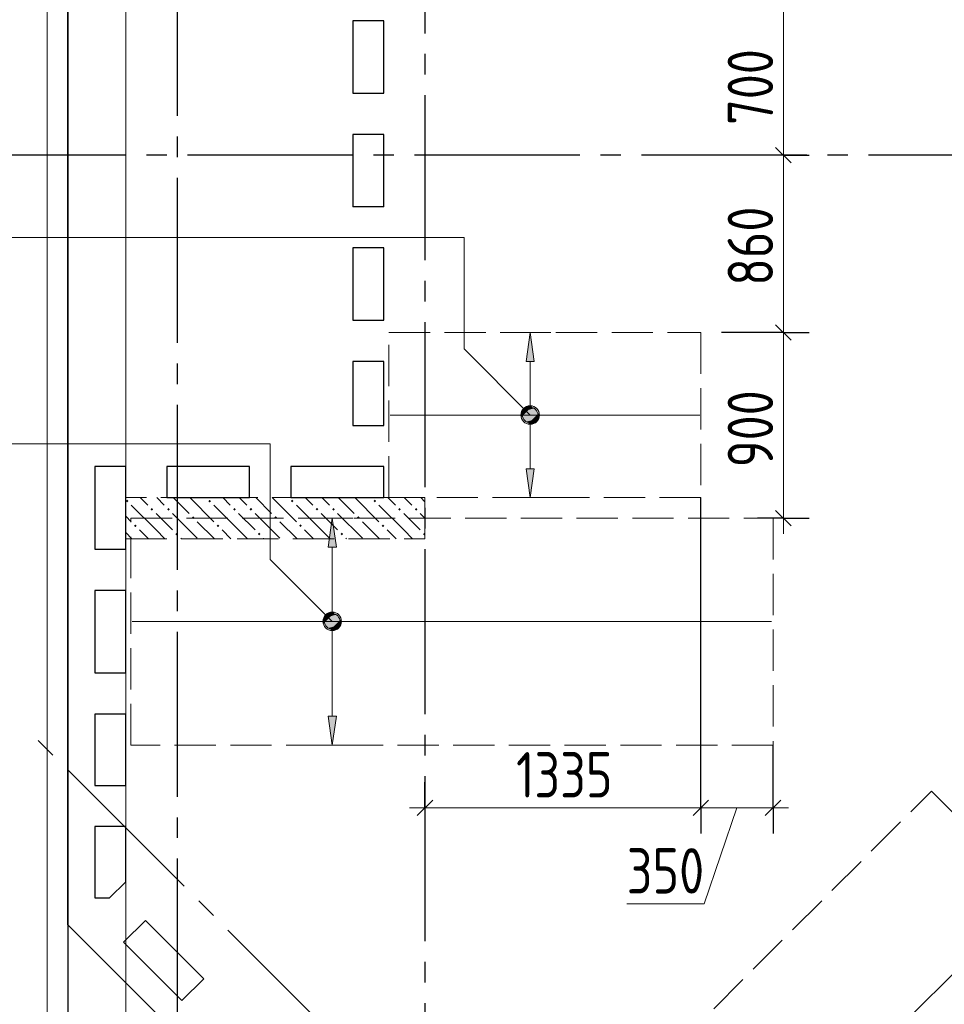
# Model space of a CAD drawing. Header units: millimetres. Extents: x 0 to 43617, y 0 to 59400.
# Tile 6 of 31: x 7160 to 11641, y 20414 to 25186. Entities that reach past the tile are written whole.
import ezdxf

# ---------------------------------------------------------------- set-up
doc = ezdxf.new("R2010")
doc.units = ezdxf.units.MM
doc.linetypes.add('______2', pattern=[270, 200, -70])
doc.linetypes.add('______5', pattern=[1100, 800, -100, 100, -100])
for name, color, linetype, lineweight in [('Standard', 7, 'Continuous', 25), ('ДОП Верх по У', 7, 'Continuous', 25), ('ЖБ Пилон', 180, 'Continuous', 25), ('Оси', 40, '______5', 18), ('Позиционная метка номер позиции', 7, 'Continuous', 13), ('Примечания', 7, 'Continuous', 25)]:
    doc.layers.add(name, color=color, linetype=linetype, lineweight=lineweight)
doc.layers.add('ЖБ Перекрытие верхний уровень', color=7, linetype='Continuous', lineweight=25, true_color=0xe0e0ff)
doc.styles.add('GOST 2.304-81', font='txt')

msp = doc.modelspace()

# ---------------------------------------------------------------- hatches: boundary and pattern name
at = {"layer": 'ДОП Верх по У', "linetype": 'Continuous', "lineweight": 13, "transparency": 33554687}
for points in [[(9653.99169921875, 23530.02319335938), (9634.002685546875, 23670.01953125), (9614.00146484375, 23530.02319335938)], [(9601.739501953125, 23288.76342773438), (9666.24755859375, 23288.76342773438), (9652.752685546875, 23302.26440429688)], [(9601.739501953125, 23288.76342773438), (9652.752685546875, 23302.26440429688), (9615.240478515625, 23302.26440429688)], [(9615.240478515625, 23302.26440429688), (9652.752685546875, 23302.26440429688), (9634.002685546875, 23307.51342773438)], [(9596.490478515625, 23270.01953125), (9671.49658203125, 23270.01953125), (9666.24755859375, 23288.76342773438)], [(9596.490478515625, 23270.01953125), (9666.24755859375, 23288.76342773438), (9601.739501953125, 23288.76342773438)], [(9601.739501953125, 23251.26953125), (9671.49658203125, 23270.01953125), (9596.490478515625, 23270.01953125)], [(9601.739501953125, 23251.26953125), (9666.24755859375, 23251.26953125), (9671.49658203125, 23270.01953125)], [(9615.240478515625, 23237.7685546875), (9666.24755859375, 23251.26953125), (9601.739501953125, 23251.26953125)], [(9615.240478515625, 23237.7685546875), (9652.752685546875, 23237.7685546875), (9666.24755859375, 23251.26953125)], [(9652.752685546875, 23237.7685546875), (9615.240478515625, 23237.7685546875), (9634.002685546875, 23232.51953125)], [(8694.744873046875, 22630.02319335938), (8674.74365234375, 22770.01953125), (8654.736328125, 22630.02319335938)], [(8637.24365234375, 22270.01953125), (8712.237548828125, 22270.01953125), (8706.988525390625, 22288.76342773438)], [(8637.24365234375, 22270.01953125), (8706.988525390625, 22288.76342773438), (8642.49267578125, 22288.76342773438)], [(8642.49267578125, 22288.76342773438), (8706.988525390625, 22288.76342773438), (8693.487548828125, 22302.26440429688)], [(8642.49267578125, 22288.76342773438), (8693.487548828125, 22302.26440429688), (8655.99365234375, 22302.26440429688)], [(8655.99365234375, 22302.26440429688), (8693.487548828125, 22302.26440429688), (8674.74365234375, 22307.51342773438)], [(8642.49267578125, 22251.26953125), (8712.237548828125, 22270.01953125), (8637.24365234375, 22270.01953125)], [(8642.49267578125, 22251.26953125), (8706.988525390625, 22251.26953125), (8712.237548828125, 22270.01953125)], [(8655.99365234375, 22237.7685546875), (8706.988525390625, 22251.26953125), (8642.49267578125, 22251.26953125)], [(8655.99365234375, 22237.7685546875), (8693.487548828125, 22237.7685546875), (8706.988525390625, 22251.26953125)], [(8693.487548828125, 22237.7685546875), (8655.99365234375, 22237.7685546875), (8674.74365234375, 22232.51953125)]]:
    msp.add_hatch(color=7, dxfattribs=at).paths.add_polyline_path(points)
for points in [[(9653.99169921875, 23010.02197265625), (9634.002685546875, 22870.01953125), (9614.00146484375, 23010.02197265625)], [(8694.744873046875, 21810.02197265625), (8674.74365234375, 21670.01953125), (8654.736328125, 21810.02197265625)]]:
    msp.add_hatch(color=7, dxfattribs=at).paths.add_polyline_path(points, flags=16)
at = {"layer": 'ЖБ Пилон', "linetype": 'Continuous', "lineweight": 18, "transparency": 33554687}
for points in [[(7674.45068359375, 22853.13110351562), (7680.950927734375, 22859.63134765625), (7687.451171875, 22853.13110351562), (7680.950927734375, 22846.64306640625)], [(7794.451904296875, 22813.14086914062), (7800.9521484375, 22819.64111328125), (7807.452392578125, 22813.14086914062), (7800.9521484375, 22806.63452148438)], [(7874.45068359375, 22813.14086914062), (7880.950927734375, 22819.64111328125), (7887.451171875, 22813.14086914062), (7880.950927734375, 22806.63452148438)], [(8074.45068359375, 22853.13110351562), (8080.950927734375, 22859.63134765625), (8087.451171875, 22853.13110351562), (8080.950927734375, 22846.64306640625)], [(8194.451904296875, 22813.14086914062), (8200.9521484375, 22819.64111328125), (8207.452392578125, 22813.14086914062), (8200.9521484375, 22806.63452148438)], [(8274.45068359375, 22813.14086914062), (8280.950927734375, 22819.64111328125), (8287.451171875, 22813.14086914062), (8280.950927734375, 22806.63452148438)], [(8474.45068359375, 22853.13110351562), (8480.950927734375, 22859.63134765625), (8487.451171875, 22853.13110351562), (8480.950927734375, 22846.64306640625)], [(8594.451904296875, 22813.14086914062), (8600.9521484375, 22819.64111328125), (8607.452392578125, 22813.14086914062), (8600.9521484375, 22806.63452148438)], [(8674.45068359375, 22813.14086914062), (8680.950927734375, 22819.64111328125), (8687.451171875, 22813.14086914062), (8680.950927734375, 22806.63452148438)], [(8874.45068359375, 22853.13110351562), (8880.950927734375, 22859.63134765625), (8887.451171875, 22853.13110351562), (8880.950927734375, 22846.64306640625)], [(8994.451904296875, 22813.14086914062), (9000.9521484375, 22819.64111328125), (9007.452392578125, 22813.14086914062), (9000.9521484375, 22806.63452148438)], [(9074.45068359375, 22813.14086914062), (9080.950927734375, 22819.64111328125), (9087.451171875, 22813.14086914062), (9080.950927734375, 22806.63452148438)], [(7994.451904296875, 22773.13232421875), (8000.9521484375, 22779.638671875), (8007.452392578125, 22773.13232421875), (8000.9521484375, 22766.63208007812)], [(8394.451904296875, 22773.13232421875), (8400.9521484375, 22779.638671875), (8407.452392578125, 22773.13232421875), (8400.9521484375, 22766.63208007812)], [(8794.451904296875, 22773.13232421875), (8800.9521484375, 22779.638671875), (8807.452392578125, 22773.13232421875), (8800.9521484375, 22766.63208007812)], [(7714.453125, 22733.14208984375), (7720.953369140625, 22739.64233398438), (7727.45361328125, 22733.14208984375), (7720.953369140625, 22726.6357421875)], [(8114.453125, 22733.14208984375), (8120.953369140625, 22739.64233398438), (8127.45361328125, 22733.14208984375), (8120.953369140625, 22726.6357421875)], [(8514.453125, 22733.14208984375), (8520.953369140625, 22739.64233398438), (8527.45361328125, 22733.14208984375), (8520.953369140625, 22726.6357421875)], [(8914.453125, 22733.14208984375), (8920.953369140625, 22739.64233398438), (8927.45361328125, 22733.14208984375), (8920.953369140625, 22726.6357421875)], [(7914.453125, 22693.13354492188), (7920.953369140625, 22699.63989257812), (7927.45361328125, 22693.13354492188), (7920.953369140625, 22686.63330078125)], [(8314.453125, 22693.13354492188), (8320.953369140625, 22699.63989257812), (8327.45361328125, 22693.13354492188), (8320.953369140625, 22686.63330078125)], [(8714.453125, 22693.13354492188), (8720.953369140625, 22699.63989257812), (8727.45361328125, 22693.13354492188), (8720.953369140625, 22686.63330078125)], [(9114.453125, 22693.13354492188), (9120.953369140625, 22699.63989257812), (9123.9990234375, 22696.59137851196), (9123.9990234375, 22689.67895507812), (9120.953369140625, 22686.63330078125)]]:
    msp.add_hatch(color=7, dxfattribs=at).paths.add_polyline_path(points, flags=16)
at = {"layer": 'Позиционная метка номер позиции', "linetype": 'Continuous', "lineweight": 13, "transparency": 33554687}
for points in [[(9602.178955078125, 23238.20190429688), (9645.44677734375, 23313.29956054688), (9590.716552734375, 23258.5693359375)], [(9590.716552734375, 23258.5693359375), (9645.44677734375, 23313.29956054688), (9622.540283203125, 23313.29956054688)], [(9590.716552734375, 23258.5693359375), (9622.540283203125, 23313.29956054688), (9590.716552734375, 23281.47583007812)], [(9590.716552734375, 23281.47583007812), (9622.540283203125, 23313.29956054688), (9602.178955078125, 23301.84326171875)], [(9602.178955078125, 23238.20190429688), (9665.814208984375, 23301.84326171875), (9645.44677734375, 23313.29956054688)], [(9622.540283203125, 23226.74560546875), (9665.814208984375, 23301.84326171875), (9602.178955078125, 23238.20190429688)], [(9622.540283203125, 23226.74560546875), (9677.2705078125, 23281.47583007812), (9665.814208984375, 23301.84326171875)], [(9645.44677734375, 23226.74560546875), (9677.2705078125, 23281.47583007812), (9622.540283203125, 23226.74560546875)], [(9645.44677734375, 23226.74560546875), (9677.2705078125, 23258.5693359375), (9677.2705078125, 23281.47583007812)], [(9677.2705078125, 23258.5693359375), (9645.44677734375, 23226.74560546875), (9665.814208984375, 23238.20190429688)], [(8642.919921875, 22238.20190429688), (8686.199951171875, 22313.29956054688), (8631.4697265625, 22258.5693359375)], [(8631.4697265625, 22258.5693359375), (8686.199951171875, 22313.29956054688), (8663.28125, 22313.29956054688)], [(8631.4697265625, 22258.5693359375), (8663.28125, 22313.29956054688), (8631.4697265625, 22281.47583007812)], [(8631.4697265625, 22281.47583007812), (8663.28125, 22313.29956054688), (8642.919921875, 22301.84326171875)], [(8642.919921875, 22238.20190429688), (8706.5673828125, 22301.84326171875), (8686.199951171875, 22313.29956054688)], [(8663.28125, 22226.74560546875), (8706.5673828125, 22301.84326171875), (8642.919921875, 22238.20190429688)], [(8663.28125, 22226.74560546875), (8718.011474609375, 22281.47583007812), (8706.5673828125, 22301.84326171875)], [(8686.199951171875, 22226.74560546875), (8718.011474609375, 22281.47583007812), (8663.28125, 22226.74560546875)], [(8686.199951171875, 22226.74560546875), (8718.011474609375, 22258.5693359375), (8718.011474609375, 22281.47583007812)], [(8718.011474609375, 22258.5693359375), (8686.199951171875, 22226.74560546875), (8706.5673828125, 22238.20190429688)]]:
    msp.add_hatch(color=7, dxfattribs=at).paths.add_polyline_path(points)

# ---------------------------------------------------------------- linework, layer by layer
at = {"layer": 'Standard', "color": 7, "linetype": 'Continuous', "lineweight": 25, "transparency": 33554687}
for p, q in [((7393.994140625, 20799.57275390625), (7393.994140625, 28680.01708984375)), ((8773.992919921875, 25180.01708984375), (8773.992919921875, 24830.02319335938)), ((8923.9990234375, 25180.01708984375), (8773.992919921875, 25180.01708984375)), ((8923.9990234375, 24830.02319335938), (8923.9990234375, 25180.01708984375)), ((8773.992919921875, 24830.02319335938), (8923.9990234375, 24830.02319335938)), ((8773.992919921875, 24630.02319335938), (8773.992919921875, 24280.01708984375)), ((8923.9990234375, 24630.02319335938), (8773.992919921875, 24630.02319335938)), ((8923.9990234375, 24280.01708984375), (8923.9990234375, 24630.02319335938)), ((10823.49243164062, 24567.52319335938), (10898.49853515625, 24492.52319335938)), ((8773.992919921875, 24280.01708984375), (8923.9990234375, 24280.01708984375)), ((8773.992919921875, 24080.01708984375), (8773.992919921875, 23730.02319335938)), ((8923.9990234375, 24080.01708984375), (8773.992919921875, 24080.01708984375)), ((8923.9990234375, 23730.02319335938), (8923.9990234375, 24080.01708984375)), ((8773.992919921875, 23730.02319335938), (8923.9990234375, 23730.02319335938)), ((10823.49243164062, 23707.51342773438), (10898.49853515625, 23632.51953125)), ((8773.992919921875, 23530.02319335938), (8773.992919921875, 23220.01953125)), ((8923.9990234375, 23530.02319335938), (8773.992919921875, 23530.02319335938)), ((8923.9990234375, 23220.01953125), (8923.9990234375, 23530.02319335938)), ((8773.992919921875, 23220.01953125), (8923.9990234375, 23220.01953125)), ((7523.9990234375, 23020.01953125), (7523.9990234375, 22620.01953125)), ((7673.992919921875, 23020.01953125), (7523.9990234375, 23020.01953125)), ((7673.992919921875, 22620.01953125), (7673.992919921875, 23020.01953125)), ((7873.992919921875, 23020.01953125), (7873.992919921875, 22870.01953125)), ((8273.992919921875, 23020.01953125), (7873.992919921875, 23020.01953125)), ((8273.992919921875, 22870.01953125), (8273.992919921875, 23020.01953125)), ((8473.992919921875, 23020.01953125), (8473.992919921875, 22870.01953125)), ((8923.9990234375, 23020.01953125), (8473.992919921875, 23020.01953125)), ((8923.9990234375, 22870.01953125), (8923.9990234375, 23020.01953125)), ((7873.992919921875, 22870.01953125), (8273.992919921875, 22870.01953125)), ((8473.992919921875, 22870.01953125), (8923.9990234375, 22870.01953125)), ((10823.49243164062, 22807.51342773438), (10898.49853515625, 22732.51953125)), ((7523.9990234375, 22620.01953125), (7673.992919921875, 22620.01953125)), ((7523.9990234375, 22420.01953125), (7523.9990234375, 22020.01953125)), ((7673.992919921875, 22420.01953125), (7523.9990234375, 22420.01953125)), ((7673.992919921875, 22020.01953125), (7673.992919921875, 22420.01953125)), ((7523.9990234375, 22020.01953125), (7673.992919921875, 22020.01953125)), ((7523.9990234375, 21820.01953125), (7523.9990234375, 21475.01831054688)), ((7673.992919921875, 21820.01953125), (7523.9990234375, 21820.01953125)), ((7673.992919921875, 21475.01831054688), (7673.992919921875, 21820.01953125)), ((7523.9990234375, 21475.01831054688), (7673.992919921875, 21475.01831054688)), ((9086.4990234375, 21328.75366210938), (9161.4990234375, 21403.74755859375)), ((10423.49243164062, 21328.75366210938), (10498.49853515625, 21403.74755859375)), ((10773.49853515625, 21328.75366210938), (10848.49243164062, 21403.74755859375)), ((7523.9990234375, 21275.01831054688), (7523.9990234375, 20930.02319335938)), ((7673.992919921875, 21275.01831054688), (7523.9990234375, 21275.01831054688)), ((7673.992919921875, 21008.24584960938), (7673.992919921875, 21275.01831054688)), ((7595.770263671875, 20930.02319335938), (7673.992919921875, 21008.24584960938)), ((7523.9990234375, 20930.02319335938), (7595.770263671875, 20930.02319335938)), ((7769.073486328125, 20820.4833984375), (7663.006591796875, 20714.41650390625)), ((8051.91650390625, 20537.63427734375), (7769.073486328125, 20820.4833984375)), ((18093.5546875, 10100.01831054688), (7393.994140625, 20799.57275390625)), ((7663.006591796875, 20714.41650390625), (7945.849609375, 20431.5673828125)), ((7945.849609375, 20431.5673828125), (8051.91650390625, 20537.63427734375))]:
    msp.add_line(p, q, dxfattribs=at)
at = {"layer": 'Standard', "color": 7, "linetype": 'Continuous', "lineweight": 13, "transparency": 33554687}
for p, q in [((10860.99243164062, 25230.02319335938), (10860.99243164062, 24530.02319335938)), ((10860.99243164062, 24530.02319335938), (10860.99243164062, 23670.01953125)), ((10860.99243164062, 23670.01953125), (10860.99243164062, 22770.01953125)), ((10860.99243164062, 22770.01953125), (10860.99243164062, 22695.01953125)), ((9123.9990234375, 21366.25366210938), (9048.992919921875, 21366.25366210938)), ((10460.99243164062, 21366.25366210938), (10810.99853515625, 21366.25366210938)), ((10635.99853515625, 21366.25366210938), (10477.30712890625, 20900.76293945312)), ((10810.99853515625, 21366.25366210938), (10885.99243164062, 21366.25366210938)), ((10477.30712890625, 20900.76293945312), (10101.953125, 20900.76293945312))]:
    msp.add_line(p, q, dxfattribs=at)
at = {"layer": 'Standard', "color": 251, "linetype": 'Continuous', "lineweight": -3, "true_color": 0x656565, "transparency": 33554687}
for p, q in [((10860.99243164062, 24530.02319335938), (10735.99853515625, 24530.02319335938)), ((10860.99243164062, 24530.02319335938), (10985.99243164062, 24530.02319335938)), ((10860.99243164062, 24530.02319335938), (10860.99243164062, 24530.02319335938)), ((10860.99243164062, 23670.01953125), (10735.99853515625, 23670.01953125)), ((10860.99243164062, 23670.01953125), (10985.99243164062, 23670.01953125)), ((10860.99243164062, 22770.01953125), (10735.99853515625, 22770.01953125)), ((10860.99243164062, 22770.01953125), (10985.99243164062, 22770.01953125)), ((10860.99243164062, 22770.01953125), (10860.99243164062, 22770.01953125)), ((10810.99853515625, 21366.25366210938), (10810.99853515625, 21670.01953125)), ((9123.9990234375, 21366.25366210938), (9123.9990234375, 21491.25366210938)), ((10460.99243164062, 21366.25366210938), (10460.99243164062, 21491.25366210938)), ((10810.99853515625, 21366.25366210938), (10810.99853515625, 21491.25366210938)), ((9123.9990234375, 21366.25366210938), (9123.9990234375, 21241.24755859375)), ((9123.9990234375, 21366.25366210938), (9123.9990234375, 21366.25366210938)), ((10460.99243164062, 21366.25366210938), (10460.99243164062, 21241.24755859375)), ((10810.99853515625, 21366.25366210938), (10810.99853515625, 21241.24755859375))]:
    msp.add_line(p, q, dxfattribs=at)
at = {"layer": 'Standard', "color": 254, "linetype": 'Continuous', "lineweight": 18, "true_color": 0xc4c4ff, "transparency": 33554687}
msp.add_lwpolyline([(7293.994140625, 10000.01831054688), (33173.9990234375, 10000.01831054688), (33173.9990234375, 57320.01342773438), (7293.994140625, 57320.01342773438), (7293.994140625, 10000.01831054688)], dxfattribs=at)
at = {"layer": 'Standard', "color": 7, "linetype": 'Continuous', "lineweight": 25, "transparency": 33554687}
msp.add_lwpolyline([(7393.994140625, 10100), (33073.9990234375, 10100), (33073.9990234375, 57219.9951171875), (7393.994140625, 57219.9951171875), (7393.994140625, 10100)], dxfattribs=at)
at = {"layer": 'Standard', "color": 7, "linetype": 'Continuous', "lineweight": 13, "transparency": 33554687}
for points in [[(7674.005126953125, 10379.76684570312), (33073.9990234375, 10379.76684570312), (33073.9990234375, 57219.9951171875), (7674.005126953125, 57219.9951171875), (7674.005126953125, 10379.76684570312)], [(9123.9990234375, 21366.25366210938), (9500.730982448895, 21366.25366210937), (9500.730982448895, 21366.25366210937), (10460.99243164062, 21366.25366210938)]]:
    msp.add_lwpolyline(points, dxfattribs=at)
at = {"layer": 'Standard', "color": 251, "linetype": 'Continuous', "lineweight": -3, "true_color": 0x656565, "transparency": 33554687}
for points in [[(10860.99243164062, 23670.01953125), (10843.994140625, 23670.01953125), (10843.994140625, 23670.01953125), (10560.99243164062, 23670.01953125)], [(10460.99243164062, 21366.25366210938), (10460.99243164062, 22470.08457854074), (10460.99243164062, 22470.08457854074), (10460.99243164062, 22870.01953125)]]:
    msp.add_lwpolyline(points, dxfattribs=at)
at = {"layer": 'ДОП Верх по У', "color": 251, "linetype": 'Continuous', "lineweight": 13, "true_color": 0x494949, "transparency": 33554687}
for p, q in [((9634.002685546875, 23670.01953125), (9534.002685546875, 23670.01953125)), ((9634.002685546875, 23670.01953125), (9614.00146484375, 23530.02319335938)), ((9653.99169921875, 23530.02319335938), (9634.002685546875, 23670.01953125)), ((9634.002685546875, 23670.01953125), (9733.990478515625, 23670.01953125)), ((9634.002685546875, 23670.01953125), (9634.002685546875, 23670.01953125)), ((9614.00146484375, 23530.02319335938), (9653.99169921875, 23530.02319335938)), ((9634.002685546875, 23300.01831054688), (9634.002685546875, 23530.02319335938)), ((9596.490478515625, 23270.01953125), (9596.490478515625, 23270.01953125)), ((9671.49658203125, 23270.01953125), (9671.49658203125, 23270.01953125)), ((9634.002685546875, 23010.02197265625), (9634.002685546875, 23240.02075195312)), ((9634.002685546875, 22870.01953125), (9614.00146484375, 23010.02197265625)), ((9614.00146484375, 23010.02197265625), (9653.99169921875, 23010.02197265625)), ((9653.99169921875, 23010.02197265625), (9634.002685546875, 22870.01953125)), ((9634.002685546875, 22870.01953125), (9534.002685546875, 22870.01953125)), ((9634.002685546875, 22870.01953125), (9733.990478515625, 22870.01953125)), ((9634.002685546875, 22870.01953125), (9634.002685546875, 22870.01953125)), ((8674.74365234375, 22770.01953125), (8574.74365234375, 22770.01953125)), ((8674.74365234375, 22770.01953125), (8654.736328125, 22630.02319335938)), ((8694.744873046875, 22630.02319335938), (8674.74365234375, 22770.01953125)), ((8674.74365234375, 22770.01953125), (8774.74365234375, 22770.01953125)), ((8674.74365234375, 22770.01953125), (8674.74365234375, 22770.01953125)), ((8654.736328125, 22630.02319335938), (8694.744873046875, 22630.02319335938)), ((8674.74365234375, 22300.01831054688), (8674.74365234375, 22630.02319335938)), ((8637.24365234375, 22270.01953125), (8637.24365234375, 22270.01953125)), ((8674.74365234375, 21810.02197265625), (8674.74365234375, 22240.02075195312)), ((8712.237548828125, 22270.01953125), (8712.237548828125, 22270.01953125)), ((8674.74365234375, 21670.01953125), (8654.736328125, 21810.02197265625)), ((8654.736328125, 21810.02197265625), (8694.744873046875, 21810.02197265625)), ((8694.744873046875, 21810.02197265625), (8674.74365234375, 21670.01953125)), ((8674.74365234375, 21670.01953125), (8574.74365234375, 21670.01953125)), ((8674.74365234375, 21670.01953125), (8774.74365234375, 21670.01953125)), ((8674.74365234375, 21670.01953125), (8674.74365234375, 21670.01953125))]:
    msp.add_line(p, q, dxfattribs=at)
at = {"layer": 'ДОП Верх по У', "color": 7, "linetype": 'Continuous', "lineweight": 18, "transparency": 33554687}
for p, q in [((10455.99365234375, 23270.01953125), (8955.999755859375, 23270.01953125)), ((10803.99780273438, 22270.01953125), (7705.99365234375, 22270.01953125)), ((12068.2861328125, 20947.76000976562), (9877.6611328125, 18757.14111328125))]:
    msp.add_line(p, q, dxfattribs=at)
at = {"layer": 'ДОП Верх по У', "color": 251, "linetype": 'Continuous', "lineweight": 13, "true_color": 0x494949, "transparency": 33554687}
for centre in [(9634.002685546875, 23270.01953125), (8674.74365234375, 22270.01953125)]:
    msp.add_circle(centre, 37.50000265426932, dxfattribs=at)
at = {"layer": 'ЖБ Перекрытие верхний уровень', "color": 7, "linetype": 'Continuous', "lineweight": 18, "transparency": 33554687}
for p, q in [((7393.994140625, 28679.99877929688), (7393.994140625, 20799.560546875)), ((8774.005126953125, 24829.99877929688), (8774.005126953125, 25179.99877929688)), ((8774.005126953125, 25179.99877929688), (8923.9990234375, 25179.99877929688)), ((8923.9990234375, 25179.99877929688), (8923.9990234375, 24829.99877929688)), ((8923.9990234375, 24829.99877929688), (8774.005126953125, 24829.99877929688)), ((8774.005126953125, 24279.99877929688), (8774.005126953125, 24629.99877929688)), ((8774.005126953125, 24629.99877929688), (8923.9990234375, 24629.99877929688)), ((8923.9990234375, 24629.99877929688), (8923.9990234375, 24279.99877929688)), ((8923.9990234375, 24279.99877929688), (8774.005126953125, 24279.99877929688)), ((8774.005126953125, 23729.99877929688), (8774.005126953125, 24079.99877929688)), ((8774.005126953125, 24079.99877929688), (8923.9990234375, 24079.99877929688)), ((8923.9990234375, 24079.99877929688), (8923.9990234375, 23729.99877929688)), ((8923.9990234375, 23729.99877929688), (8774.005126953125, 23729.99877929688)), ((8774.005126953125, 23529.99877929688), (8923.9990234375, 23529.99877929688)), ((8774.005126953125, 23220.00122070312), (8774.005126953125, 23529.99877929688)), ((8923.9990234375, 23529.99877929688), (8923.9990234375, 23220.00122070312)), ((8923.9990234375, 23220.00122070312), (8774.005126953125, 23220.00122070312)), ((7523.9990234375, 22620.00122070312), (7523.9990234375, 23020.00122070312)), ((7523.9990234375, 23020.00122070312), (7674.005126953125, 23020.00122070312)), ((7674.005126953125, 23020.00122070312), (7674.005126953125, 22620.00122070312)), ((7874.005126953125, 22870.00122070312), (7874.005126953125, 23020.00122070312)), ((7874.005126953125, 23020.00122070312), (8274.005126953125, 23020.00122070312)), ((8274.005126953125, 23020.00122070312), (8274.005126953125, 22870.00122070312)), ((8474.005126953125, 23020.00122070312), (8923.9990234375, 23020.00122070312)), ((8474.005126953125, 22870.00122070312), (8474.005126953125, 23020.00122070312)), ((8923.9990234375, 23020.00122070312), (8923.9990234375, 22870.00122070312)), ((8274.005126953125, 22870.00122070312), (7874.005126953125, 22870.00122070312)), ((8923.9990234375, 22870.00122070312), (8474.005126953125, 22870.00122070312)), ((7674.005126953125, 22620.00122070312), (7523.9990234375, 22620.00122070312)), ((7523.9990234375, 22420.00122070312), (7674.005126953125, 22420.00122070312)), ((7523.9990234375, 22020.00122070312), (7523.9990234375, 22420.00122070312)), ((7674.005126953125, 22420.00122070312), (7674.005126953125, 22020.00122070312)), ((7674.005126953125, 22020.00122070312), (7523.9990234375, 22020.00122070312)), ((7523.9990234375, 21475), (7523.9990234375, 21820.00122070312)), ((7523.9990234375, 21820.00122070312), (7674.005126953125, 21820.00122070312)), ((7674.005126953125, 21820.00122070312), (7674.005126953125, 21475)), ((7674.005126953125, 21475), (7523.9990234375, 21475)), ((7523.9990234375, 20929.99267578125), (7523.9990234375, 21275)), ((7523.9990234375, 21275), (7674.005126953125, 21275)), ((7674.005126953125, 21275), (7674.005126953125, 21008.2275390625)), ((7674.005126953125, 21008.2275390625), (7595.770263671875, 20929.99267578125)), ((7595.770263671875, 20929.99267578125), (7523.9990234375, 20929.99267578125)), ((7663.018798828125, 20714.39208984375), (7769.085693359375, 20820.458984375)), ((7769.085693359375, 20820.458984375), (8051.922607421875, 20537.61596679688)), ((7393.994140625, 20799.560546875), (10526.79443359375, 17666.76635742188)), ((7945.855712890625, 20431.54907226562), (7663.018798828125, 20714.39208984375)), ((8051.922607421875, 20537.61596679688), (7945.855712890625, 20431.54907226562))]:
    msp.add_line(p, q, dxfattribs=at)
at = {"layer": 'ЖБ Пилон', "color": 253, "linetype": '______2', "lineweight": 13, "true_color": 0xa0a0a0, "transparency": 33554687}
for p, q in [((9123.9990234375, 22870.00122070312), (7674.005126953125, 22870.00122070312)), ((7674.005126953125, 22870.00122070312), (7674.005126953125, 22670.00122070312)), ((9123.9990234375, 22670.00122070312), (9123.9990234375, 22870.00122070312)), ((7674.005126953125, 22670.00122070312), (9123.9990234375, 22670.00122070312))]:
    msp.add_line(p, q, dxfattribs=at)
at = {"layer": 'ЖБ Пилон', "color": 9, "linetype": 'Continuous', "lineweight": 18, "true_color": 0xc7c7c7, "transparency": 33554687}
for p, q in [((7744.088047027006, 22870.00122070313), (7780.950927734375, 22833.14208984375)), ((7860.94970703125, 22833.14208984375), (7824.084950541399, 22870.00122070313)), ((7904.087161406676, 22870.00122070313), (7980.950927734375, 22793.13354492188)), ((7984.082031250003, 22870.00122070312), (8100.9521484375, 22753.13110351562)), ((8144.088047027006, 22870.00122070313), (8180.950927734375, 22833.14208984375)), ((8260.94970703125, 22833.14208984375), (8224.084950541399, 22870.00122070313)), ((8304.087161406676, 22870.00122070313), (8380.950927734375, 22793.13354492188)), ((8384.082031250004, 22870.00122070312), (8500.9521484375, 22753.13110351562)), ((8544.088047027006, 22870.00122070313), (8580.950927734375, 22833.14208984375)), ((8660.94970703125, 22833.14208984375), (8624.084950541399, 22870.00122070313)), ((8704.087161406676, 22870.00122070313), (8780.950927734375, 22793.13354492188)), ((8784.082031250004, 22870.00122070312), (8900.9521484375, 22753.13110351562)), ((8944.088047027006, 22870.00122070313), (8980.950927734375, 22833.14208984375)), ((9060.94970703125, 22833.14208984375), (9024.084950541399, 22870.00122070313)), ((9104.087161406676, 22870.00122070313), (9123.9990234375, 22850.08834591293)), ((7820.953369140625, 22713.14086914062), (7700.9521484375, 22833.14208984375)), ((8220.953369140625, 22713.14086914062), (8100.9521484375, 22833.14208984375)), ((8620.953369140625, 22713.14086914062), (8500.9521484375, 22833.14208984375)), ((9020.953369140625, 22713.14086914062), (8900.9521484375, 22833.14208984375)), ((7674.005126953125, 22780.078125), (7700.9521484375, 22753.13110351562)), ((7820.953369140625, 22793.13354492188), (7900.9521484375, 22713.14086914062)), ((7900.9521484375, 22793.13354492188), (8020.953369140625, 22673.13232421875)), ((8220.953369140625, 22793.13354492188), (8300.9521484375, 22713.14086914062)), ((8300.9521484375, 22793.13354492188), (8420.953369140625, 22673.13232421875)), ((8620.953369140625, 22793.13354492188), (8700.9521484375, 22713.14086914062)), ((8700.9521484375, 22793.13354492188), (8820.953369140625, 22673.13232421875)), ((9020.953369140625, 22793.13354492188), (9100.9521484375, 22713.14086914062)), ((9100.9521484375, 22793.13354492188), (9123.9990234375, 22770.08666992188)), ((8104.091709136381, 22670.00122070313), (8020.953369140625, 22753.13110351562)), ((8504.09170913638, 22670.00122070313), (8420.953369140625, 22753.13110351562)), ((8904.09170913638, 22670.00122070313), (8820.953369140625, 22753.13110351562)), ((7704.091709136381, 22670.00122070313), (7674.005126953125, 22700.08474235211)), ((7740.95458984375, 22713.14086914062), (7784.094238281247, 22670.00122070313)), ((7820.953369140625, 22713.14086914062), (7864.093017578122, 22670.00122070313)), ((7944.086171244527, 22670.00122070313), (7940.95458984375, 22673.13232421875)), ((8140.95458984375, 22713.14086914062), (8184.094238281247, 22670.00122070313)), ((8220.953369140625, 22713.14086914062), (8264.093017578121, 22670.00122070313)), ((8344.086171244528, 22670.00122070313), (8340.95458984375, 22673.13232421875)), ((8540.95458984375, 22713.14086914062), (8584.094238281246, 22670.00122070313)), ((8620.953369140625, 22713.14086914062), (8664.093017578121, 22670.00122070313)), ((8744.086171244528, 22670.00122070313), (8740.95458984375, 22673.13232421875)), ((8940.95458984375, 22713.14086914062), (8984.094238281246, 22670.00122070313)), ((9020.953369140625, 22713.14086914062), (9064.093017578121, 22670.00122070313))]:
    msp.add_line(p, q, dxfattribs=at)
at = {"layer": 'Оси', "color": 8, "linetype": '______5', "lineweight": -3, "transparency": 33554687}
for p, q in [((9123.9990234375, 57820.01342773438), (9123.9990234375, 7100.018310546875)), ((7923.9990234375, 57420.01342773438), (7923.9990234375, 7100.018310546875)), ((34073.9990234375, 24530.02319335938), (3600, 24530.02319335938)), ((34073.9990234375, 24530.02319335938), (3600, 24530.02319335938)), ((16513.24462890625, 12429.86450195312), (7199.93896484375, 21743.17016601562))]:
    msp.add_line(p, q, dxfattribs=at)
at = {"layer": 'Позиционная метка номер позиции', "color": 7, "linetype": 'Continuous', "lineweight": 13, "transparency": 33554687}
for p, q in [((9602.178955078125, 23301.84326171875), (9602.178955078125, 23301.84326171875)), ((9665.814208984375, 23301.84326171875), (9665.814208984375, 23301.84326171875)), ((9602.178955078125, 23238.20190429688), (9602.178955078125, 23238.20190429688)), ((9665.814208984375, 23238.20190429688), (9665.814208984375, 23238.20190429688)), ((8642.919921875, 22301.84326171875), (8642.919921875, 22301.84326171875)), ((8706.5673828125, 22301.84326171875), (8706.5673828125, 22301.84326171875)), ((8642.919921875, 22238.20190429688), (8642.919921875, 22238.20190429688)), ((8706.5673828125, 22238.20190429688), (8706.5673828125, 22238.20190429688))]:
    msp.add_line(p, q, dxfattribs=at)
for points in [[(9634.002685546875, 23270.01953125), (9313.677978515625, 23590.33813476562), (9313.677978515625, 24130.02319335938), (4920.526123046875, 24130.02319335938)], [(8674.74365234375, 22270.01953125), (8374.74365234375, 22570.01953125), (8374.74365234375, 23130.02319335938), (4920.526123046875, 23130.02319335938)]]:
    msp.add_lwpolyline(points, dxfattribs=at)
for centre in [(9634.002685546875, 23270.01953125), (8674.74365234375, 22270.01953125)]:
    msp.add_circle(centre, 45.00000039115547, dxfattribs=at)
at = {"layer": 'Примечания', "color": 7, "linetype": '______2', "lineweight": 18, "transparency": 33554687}
for p, q in [((8948.992919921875, 23670.01953125), (10460.99243164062, 23670.01953125)), ((8948.992919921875, 22870.01953125), (8948.992919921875, 23670.01953125)), ((10460.99243164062, 23670.01953125), (10460.99243164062, 22870.01953125)), ((10460.99243164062, 22870.01953125), (8948.992919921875, 22870.01953125)), ((7698.9990234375, 22770.01953125), (10810.99853515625, 22770.01953125)), ((7698.9990234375, 21670.01953125), (7698.9990234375, 22770.01953125)), ((10810.99853515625, 22770.01953125), (10810.99853515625, 21670.01953125)), ((10810.99853515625, 21670.01953125), (7698.9990234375, 21670.01953125)), ((9377.740478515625, 19247.16186523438), (11578.25927734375, 21447.6806640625)), ((11578.25927734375, 21447.6806640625), (12638.92211914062, 20387.02392578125))]:
    msp.add_line(p, q, dxfattribs=at)

# ---------------------------------------------------------------- texts
at = {"layer": 'Standard', "color": 7, "linetype": 'Continuous', "lineweight": 25, "transparency": 33554687, "char_height": 220.0000047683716, "attachment_point": 7, "rotation": 90.00000250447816, "style": 'GOST 2.304-81'}
for s, insert, width in [('700', (10810.99853515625, 24676.70288085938), 531.9787621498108), ('860', (10810.99853515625, 23896.7041015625), 531.9787621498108), ('900', (10810.99853515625, 23016.71142578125), 531.9604516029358)]:
    msp.add_mtext(s, dxfattribs=dict(at, insert=insert, width=width))
at = {"layer": 'Standard', "color": 7, "linetype": 'Continuous', "lineweight": 25, "transparency": 33554687, "char_height": 220.0000047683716, "attachment_point": 7, "style": 'GOST 2.304-81'}
for s, insert, width in [('1335', (9565.814208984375, 21416.29028320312), 579.0124535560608), ('350', (10101.953125, 20950.76904296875), 500.8203148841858)]:
    msp.add_mtext(s, dxfattribs=dict(at, insert=insert, width=width))

doc.saveas('drawing.dxf')
